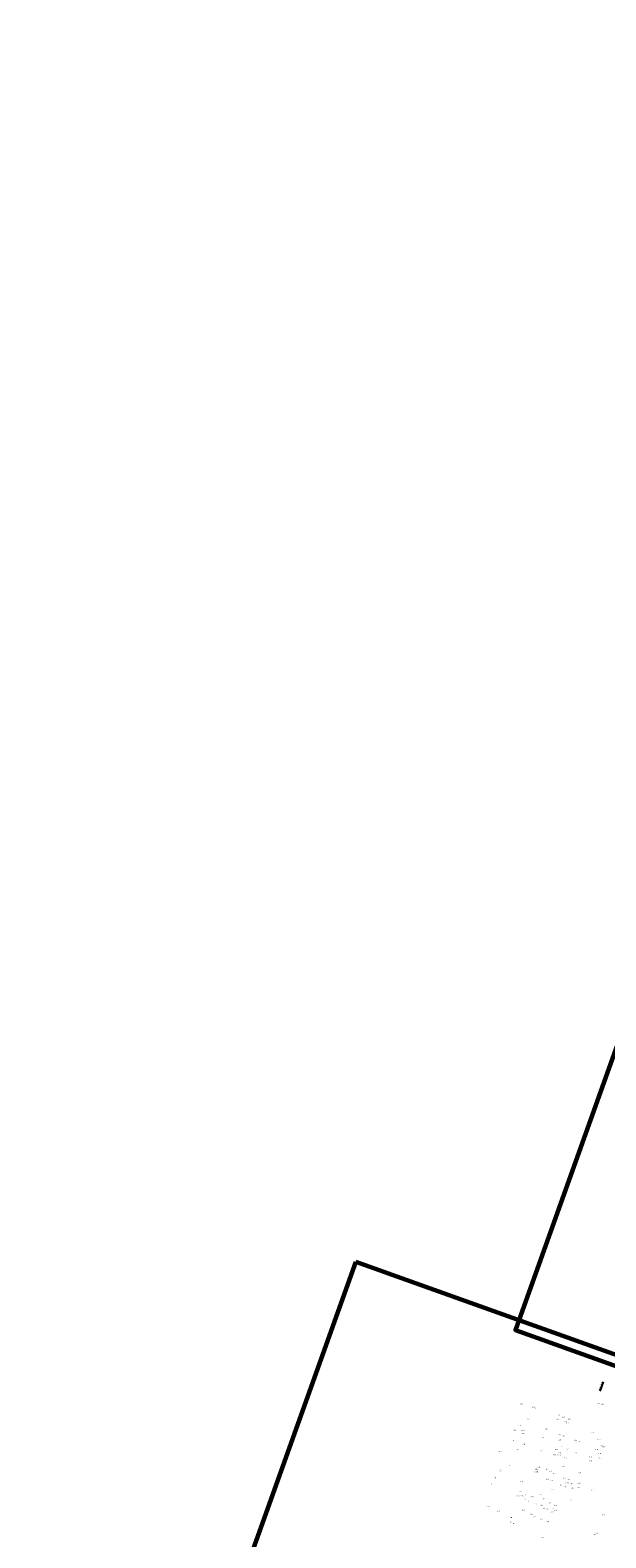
# Model space of a CAD drawing. Header units: metres. Extents: x 132707 to 140183, y 449708 to 457222.
# Tile 15 of 29: x 136478 to 136604, y 453905 to 454235. Entities that reach past the tile are written whole.
import ezdxf

# ---------------------------------------------------------------- set-up
doc = ezdxf.new("R2010")
doc.units = ezdxf.units.M
doc.layers.add('-DR-alg-bladkaders viewports', color=7, linetype='Continuous', lineweight=60)
doc.layers.add('-DR-bs-txt-hoogtemaat', color=253, linetype='Continuous')
doc.layers.add('-DR-nw-gr-arc-gras', color=7, linetype='Continuous', true_color=0x8ebf73)
doc.styles.add('Drong', font='txt', dxfattribs={"height": 1.8})

msp = doc.modelspace()

# ---------------------------------------------------------------- hatches: boundary and pattern name
at = {"layer": '-DR-nw-gr-arc-gras', "transparency": 33554687}
h = msp.add_hatch(dxfattribs=at)
h.set_pattern_fill('AGR-BOLLEN', color=256, scale=0.15, pattern_type=2)
h.set_pattern_definition([(115.335625, (136636.36562, 453727.95952), (-0.335521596, -0.158855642), [0.09, -0.2812275]), (205.335625, (136636.36562, 453727.95952), (0.158855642, -0.335521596), [0.09, -0.2812275])])
edge = h.paths.add_edge_path()
edge.add_arc((11815580.016, -3784284.907), 12424198.771, 160.0566581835, 160.0569484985, ccw=False)
edge.add_line((136455.782, 453494.254), (136455.124, 453494.493))
edge.add_line((136455.124, 453494.493), (136433.813, 453435.768))
edge.add_line((136433.813, 453435.768), (136432.179, 453431.255))
edge.add_line((136432.179, 453431.255), (136431.678, 453429.87))
edge.add_line((136431.678, 453429.87), (136432.336, 453429.631))
edge.add_line((136432.336, 453429.631), (136434.309, 453435.077))

# ---------------------------------------------------------------- linework, layer by layer
at = {"layer": '-DR-alg-bladkaders viewports'}
for points in [[(136698.08, 454116.464), (136632.635, 453933.324), (136583.961, 453950.718), (136649.406, 454133.858)], [(136549.063, 453965.661), (136483.625, 453782.541), (136636.366, 453727.96), (136701.804, 453911.079)]]:
    msp.add_lwpolyline(points, close=True, dxfattribs=at)

# ---------------------------------------------------------------- texts
at = {"layer": '-DR-bs-txt-hoogtemaat', "style": 'Drong'}
msp.add_text('%%U VP +2.35', height=0.36, rotation=70.33563, dxfattribs=at).set_placement((136602.454, 453937.376))
at = {"layer": '-DR-bs-txt-hoogtemaat', "color": 253, "char_height": 0.22, "attachment_point": 7, "style": 'Drong'}
for s, insert in [('2.00', (136584.987, 453934.514, 1.999)), ('2.00', (136587.573, 453933.772, 2.003)), ('2.04', (136588.077, 453933.531, 2.039)), ('2.33', (136601.92, 453934.734, 2.328)), ('2.30', (136602.715, 453934.438, 2.302)), ('2.15', (136584.61, 453929.715, 2.149)), ('2.09', (136586.461, 453931.098, 2.093)), ('2.18', (136592.87, 453931.155, 2.181)), ('2.26', (136593.25, 453932.018, 2.262)), ('2.28', (136594.189, 453931.67, 2.283)), ('2.25', (136594.559, 453930.527, 2.247)), ('2.25', (136595.092, 453930.329, 2.247)), ('2.27', (136595.443, 453931.225, 2.27)), ('2.04', (136583.338, 453926.461, 2.043)), ('2.06', (136583.561, 453928.744, 2.061)), ('2.05', (136585.32, 453928.64, 2.053)), ('2.13', (136585.385, 453927.982, 2.131)), ('2.13', (136589.572, 453927.106, 2.131)), ('2.08', (136590.486, 453929.042, 2.08)), ('2.12', (136593.209, 453927.756, 2.116)), ('2.14', (136593.412, 453926.579, 2.142)), ('2.17', (136594.203, 453927.496, 2.174)), ('2.19', (136596.893, 453926.561, 2.188)), ('2.26', (136600.493, 453928.185, 2.257)), ('2.27', (136601.955, 453926.698, 2.268)), ('2.09', (136580.286, 453924.058, 2.088)), ('2.10', (136584.066, 453924.489, 2.099)), ('2.06', (136585.509, 453925.564, 2.063)), ('2.16', (136585.593, 453925.741, 2.163)), ('2.12', (136589.296, 453924.219, 2.12)), ('2.16', (136592.179, 453923.333, 2.163)), ('2.23', (136592.604, 453924.529, 2.23)), ('2.26', (136593.202, 453923.258, 2.255)), ('2.26', (136593.439, 453923.778, 2.26)), ('2.21', (136594.018, 453924.995, 2.205)), ('2.18', (136594.976, 453924.542, 2.179)), ('2.19', (136596.793, 453923.67, 2.194)), ('2.15', (136596.9, 453926.019, 2.15)), ('2.20', (136597.703, 453926.167, 2.201)), ('2.19', (136601.463, 453924.508, 2.186)), ('2.20', (136602.109, 453923.623, 2.2)), ('2.27', (136602.471, 453925.344, 2.27)), ('2.27', (136602.638, 453925.05, 2.266)), ('2.17', (136603.125, 453925.095, 2.167)), ('2.16', (136580.184, 453919.69, 2.164)), ('2.16', (136580.327, 453919.948, 2.164)), ('2.11', (136582.086, 453920.99, 2.106)), ('2.27', (136588.201, 453920.3, 2.273)), ('2.35', (136588.374, 453920.227, 2.35)), ('2.35', (136588.84, 453920.654, 2.349)), ('2.38', (136590.39, 453920.202, 2.38)), ('2.38', (136591.302, 453919.791, 2.38)), ('2.27', (136594.096, 453920.815, 2.273)), ('2.18', (136594.634, 453922.713, 2.177)), ('2.22', (136600.062, 453922.808, 2.223)), ('2.25', (136600.07, 453922.019, 2.248)), ('2.24', (136601.953, 453922.576, 2.243)), ('2.04', (136578.537, 453916.997, 2.036)), ('2.05', (136579.156, 453918.291, 2.045)), ('2.13', (136585.045, 453917.501, 2.132)), ('2.26', (136588.17, 453919.53, 2.26)), ('2.36', (136588.346, 453919.598, 2.356)), ('2.31', (136590.699, 453918.041, 2.308)), ('2.32', (136591.525, 453917.686, 2.32)), ('2.31', (136592.243, 453919.223, 2.312)), ('2.37', (136593.719, 453916.684, 2.374)), ('2.37', (136594.446, 453918.222, 2.37)), ('2.49', (136594.956, 453917.216, 2.487)), ('2.50', (136595.279, 453917.948, 2.501)), ('2.55', (136595.853, 453916.953, 2.552)), ('2.44', (136597.555, 453917.11, 2.439)), ('2.35', (136597.739, 453919.358, 2.352)), ('2.13', (136584.247, 453914.368, 2.13)), ('2.17', (136584.687, 453915.15, 2.17)), ('2.16', (136585.108, 453914.336, 2.156)), ('2.15', (136585.662, 453913.626, 2.148)), ('2.18', (136586.03, 453914.515, 2.177)), ('2.14', (136586.307, 453913.256, 2.137)), ('2.22', (136587.299, 453914.126, 2.217)), ('2.27', (136589.127, 453914.635, 2.269)), ('2.22', (136589.978, 453913.693, 2.217)), ('2.29', (136591.705, 453915.76, 2.286)), ('2.39', (136594.53, 453916.306, 2.392)), ('2.41', (136595.966, 453913.427, 2.407)), ('2.42', (136596.072, 453916.051, 2.42)), ('2.45', (136597.441, 453916.154, 2.452)), ('2.48', (136600.405, 453915.613, 2.479)), ('2.25', (136577.66, 453911.995, 2.25)), ('2.27', (136580.029, 453911.037, 2.269)), ('2.22', (136585.37, 453911.323, 2.217)), ('2.22', (136587.176, 453910.46, 2.222)), ('2.21', (136587.946, 453909.757, 2.206)), ('2.18', (136588.132, 453912.593, 2.177)), ('2.22', (136589.351, 453912.353, 2.223)), ('2.19', (136589.771, 453911.601, 2.189)), ('2.24', (136590.574, 453911.419, 2.241)), ('2.24', (136591.219, 453912.847, 2.239)), ('2.26', (136591.665, 453910.899, 2.258)), ('2.31', (136591.969, 453911.565, 2.306)), ('2.32', (136592.453, 453912.349, 2.319)), ('2.34', (136592.501, 453911.256, 2.344)), ('2.48', (136602.895, 453910.206, 2.481)), ('2.28', (136582.647, 453909.608, 2.28)), ('2.26', (136582.677, 453908.614, 2.255)), ('2.30', (136583.157, 453908.296, 2.299)), ('2.19', (136589.432, 453909.366, 2.194)), ('2.25', (136590.761, 453908.726, 2.245)), ('2.31', (136589.697, 453905.242, 2.306)), ('2.37', (136600.981, 453905.916, 2.369)), ('2.41', (136601.468, 453906.18, 2.411))]:
    msp.add_mtext(s, dxfattribs=dict(at, insert=insert))

doc.saveas('drawing.dxf')
